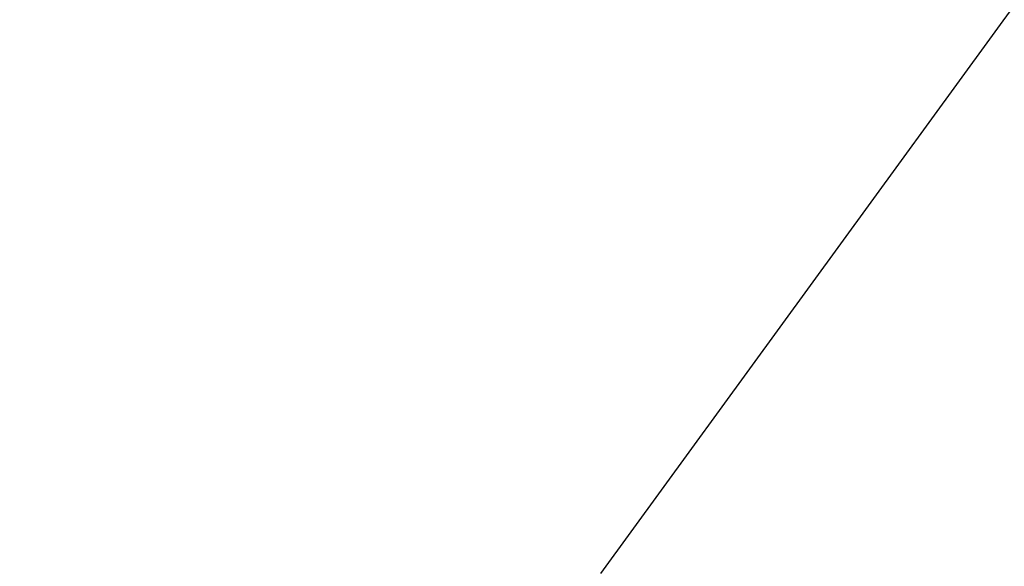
# Model space of a CAD drawing. Extents: x 5477758 to 5478338, y 5918274 to 5918502.
# Tile 32 of 121: x 5477899.359 to 5477900.338, y 5918355.077 to 5918355.621. Entities that reach past the tile are written whole.
import ezdxf

# ---------------------------------------------------------------- set-up
doc = ezdxf.new("R2010")
doc.units = 0
doc.linetypes.add('ACAD_ISO03W100', pattern=[30, 12, -18])
doc.linetypes.add('PRZER1-1', pattern=[2, 1, -1])
doc.layers.get('0').update_dxf_attribs({"color": 8, "linetype": 'CONTINUOUS', "lineweight": 13})
for name, color, linetype, lineweight in [('0_granica 10m od okien', 8, 'CONTINUOUS', 0), ('0_PROJEKTOWANE ZABAWKI', 8, 'CONTINUOUS', 0), ('ZZ_korona', 8, 'CONTINUOUS', 35)]:
    doc.layers.add(name, color=color, linetype=linetype, lineweight=lineweight)

# ---------------------------------------------------------------- blocks, each defined once
blk = doc.blocks.new('zw$2AC3')
at = {"linetype": 'ACAD_ISO03W100', "lineweight": 0, "ltscale": 0.1}
blk.add_lwpolyline([(-43.252, -268.347, 0.416285), (107.808, -118.351), (107.808, -58.111, 0.414214), (-42.192, 91.889), (-179.876, 91.889, 0.414214), (-329.876, -58.111), (-329.876, -118.351, 0.41423), (-179.867, -268.351, -0.000014)], format="xyb", close=True, dxfattribs=at)

msp = doc.modelspace()

# ---------------------------------------------------------------- linework, layer by layer
at = {"layer": '0_granica 10m od okien', "linetype": 'PRZER1-1', "lineweight": 30}
msp.add_lwpolyline([(5477902.87952, 5918359.1125), (5477896.84634, 5918350.82543)], dxfattribs=at)
at = {"layer": 'ZZ_korona'}
msp.add_arc((5477901.65755, 5918357.91166), 4, 9.77815, 236.49844, dxfattribs=at)

# ---------------------------------------------------------------- block references
at = {"layer": '0_PROJEKTOWANE ZABAWKI', "lineweight": 0, "xscale": 0.0100229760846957, "yscale": 0.0100229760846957, "zscale": 0.0100229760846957, "rotation": 233.789402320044}
msp.add_blockref('zw$2AC3', (5477899.85839, 5918352.94751), dxfattribs=at)

doc.saveas('drawing.dxf')
